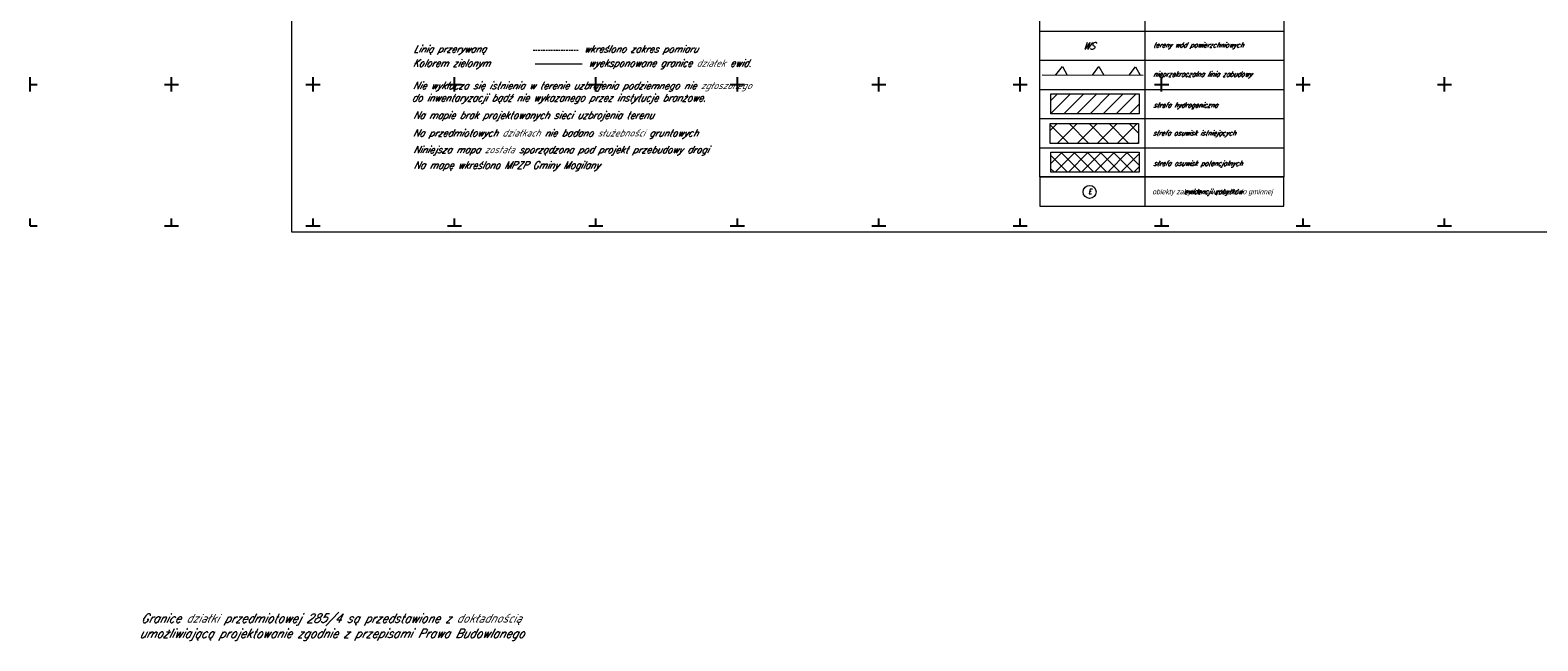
# Model space of a CAD drawing. Header units: metres. Extents: x 7435600 to 7436400, y 5537603 to 5538250.
# Tile 1 of 43: x 7435600 to 7436133, y 5537603 to 5537819. Entities that reach past the tile are written whole.
import ezdxf

# ---------------------------------------------------------------- set-up
doc = ezdxf.new("R2010")
doc.units = ezdxf.units.M
doc.header["$MEASUREMENT"] = 0
for name, pattern in [('2', [0.9, 0.6, -0.3]), ('219-500', [0]), ('3117-500', [0])]:
    doc.linetypes.add(name, pattern=pattern)
doc.layers.get('0').update_dxf_attribs({"color": 2, "linetype": 'CONTINUOUS', "lineweight": 5})
doc.layers.add('!ramka', color=2, linetype='CONTINUOUS', lineweight=0)
doc.layers.add('BUIB02_02', color=7, linetype='CONTINUOUS', lineweight=0)
for name, color, linetype in [('219-Linia granicy', 7, 'CONTINUOUS'), ('360-Fundament obrys', 7, 'CONTINUOUS'), ('996-Tekst dodatkowy mały', 7, 'CONTINUOUS'), ('Komentarz lub etykieta na mapie', 7, 'CONTINUOUS'), ('Nieprzekraczalna linia zabudowy', 7, 'CONTINUOUS'), ('Strefa osuwisk', 7, 'CONTINUOUS'), ('Strefa osuwisk potencjalnych', 7, 'CONTINUOUS'), ('Strefa zalewowa', 7, 'CONTINUOUS'), ('Wstawianie ramki sekcyjnej z opisem', 7, 'CONTINUOUS'), ('Zakres', 7, 'CONTINUOUS')]:
    doc.layers.add(name, color=color, linetype=linetype)
doc.styles.get("Standard").update_dxf_attribs({"font": 'italic_1250.shx', "width": 0.75})

# ---------------------------------------------------------------- blocks, each defined once
blk = doc.blocks.new('RAMKA500K')
at = {"color": 0}
for p, q in [((0, 247.5), (0, 250)), ((0, 250), (2.5, 250)), ((47.5, 250), (52.5, 250)), ((50, 247.5), (50, 250)), ((97.5, 250), (102.5, 250)), ((100, 247.5), (100, 250)), ((147.5, 250), (152.5, 250)), ((150, 247.5), (150, 250)), ((197.5, 250), (202.5, 250)), ((200, 247.5), (200, 250)), ((247.5, 250), (252.5, 250)), ((250, 247.5), (250, 250)), ((297.5, 250), (302.5, 250)), ((300, 247.5), (300, 250)), ((347.5, 250), (352.5, 250)), ((350, 247.5), (350, 250)), ((397.5, 250), (400, 250)), ((400, 247.5), (400, 250)), ((0, 197.5), (0, 202.5)), ((0, 200), (2.5, 200)), ((47.5, 200), (52.5, 200)), ((50, 197.5), (50, 202.5)), ((97.5, 200), (102.5, 200)), ((100, 197.5), (100, 202.5)), ((147.5, 200), (152.5, 200)), ((150, 197.5), (150, 202.5)), ((197.5, 200), (202.5, 200)), ((200, 197.5), (200, 202.5)), ((247.5, 200), (252.5, 200)), ((250, 197.5), (250, 202.5)), ((297.5, 200), (302.5, 200)), ((300, 197.5), (300, 202.5)), ((347.5, 200), (352.5, 200)), ((350, 197.5), (350, 202.5)), ((397.5, 200), (400, 200)), ((400, 197.5), (400, 202.5)), ((0, 147.5), (0, 152.5)), ((0, 150), (2.5, 150)), ((47.5, 150), (52.5, 150)), ((50, 147.5), (50, 152.5)), ((97.5, 150), (102.5, 150)), ((100, 147.5), (100, 152.5)), ((147.5, 150), (152.5, 150)), ((150, 147.5), (150, 152.5)), ((197.5, 150), (202.5, 150)), ((200, 147.5), (200, 152.5)), ((247.5, 150), (252.5, 150)), ((250, 147.5), (250, 152.5)), ((297.5, 150), (302.5, 150)), ((300, 147.5), (300, 152.5)), ((347.5, 150), (352.5, 150)), ((350, 147.5), (350, 152.5)), ((397.5, 150), (400, 150)), ((400, 147.5), (400, 152.5)), ((0, 97.5), (0, 102.5)), ((50, 97.5), (50, 102.5)), ((100, 97.5), (100, 102.5)), ((150, 97.5), (150, 102.5)), ((200, 97.5), (200, 102.5)), ((250, 97.5), (250, 102.5)), ((300, 97.5), (300, 102.5)), ((350, 97.5), (350, 102.5)), ((400, 97.5), (400, 102.5)), ((0, 100), (2.5, 100)), ((47.5, 100), (52.5, 100)), ((97.5, 100), (102.5, 100)), ((147.5, 100), (152.5, 100)), ((197.5, 100), (202.5, 100)), ((247.5, 100), (252.5, 100)), ((297.5, 100), (302.5, 100)), ((347.5, 100), (352.5, 100)), ((397.5, 100), (400, 100)), ((0, 47.5), (0, 52.5)), ((0, 50), (2.5, 50)), ((47.5, 50), (52.5, 50)), ((50, 47.5), (50, 52.5)), ((97.5, 50), (102.5, 50)), ((100, 47.5), (100, 52.5)), ((147.5, 50), (152.5, 50)), ((150, 47.5), (150, 52.5)), ((197.5, 50), (202.5, 50)), ((200, 47.5), (200, 52.5)), ((247.5, 50), (252.5, 50)), ((250, 47.5), (250, 52.5)), ((297.5, 50), (302.5, 50)), ((300, 47.5), (300, 52.5)), ((347.5, 50), (352.5, 50)), ((350, 47.5), (350, 52.5)), ((397.5, 50), (400, 50)), ((400, 47.5), (400, 52.5)), ((0, 0), (0, 2.5)), ((0, 0), (2.5, 0)), ((47.5, 0), (52.5, 0)), ((50, 0), (50, 2.5)), ((97.5, 0), (102.5, 0)), ((100, 0), (100, 2.5)), ((147.5, 0), (152.5, 0)), ((150, 0), (150, 2.5)), ((197.5, 0), (202.5, 0)), ((200, 0), (200, 2.5)), ((247.5, 0), (252.5, 0)), ((250, 0), (250, 2.5)), ((297.5, 0), (302.5, 0)), ((300, 0), (300, 2.5)), ((347.5, 0), (352.5, 0)), ((350, 0), (350, 2.5)), ((397.5, 0), (400, 0)), ((400, 0), (400, 2.5))]:
    blk.add_line(p, q, dxfattribs=at)

msp = doc.modelspace()

# ---------------------------------------------------------------- hatches: boundary and pattern name
at = {"layer": 'BUIB02_02', "linetype": 'Continuous', "lineweight": 13}
h = msp.add_hatch(dxfattribs=at)
h.set_pattern_fill('CROSSHATCH', color=253, style=0, pattern_type=2)
h.set_pattern_definition([(45, (7435932.0783, 5537743.2746), (-2.3199, 2.3199), []), (315, (7435932.0783, 5537743.2746), (2.3199, 2.3199), [])])
h.paths.add_polyline_path([(7435960.86, 5537768.94), (7435960.86, 5537775.97), (7435992.07, 5537775.97), (7435992.07, 5537768.94)])
at = {"layer": 'Strefa osuwisk', "linetype": 'Continuous', "lineweight": 13}
h = msp.add_hatch(dxfattribs=at)
h.set_pattern_fill('CROSSHATCH', color=251, style=0, pattern_type=2)
h.set_pattern_definition([(45, (7435936.8535, 5537788.254), (-3.53553, 3.53553), []), (315, (7435936.8535, 5537788.254), (3.53553, 3.53553), [])])
h.paths.add_polyline_path([(7435960.6, 5537786.14), (7435991.82, 5537786.14), (7435991.82, 5537779.11), (7435960.6, 5537779.11)])
at = {"layer": 'Strefa zalewowa', "linetype": 'Continuous', "lineweight": 13}
h = msp.add_hatch(dxfattribs=at)
h.set_pattern_fill('HATCH', color=5, style=0, pattern_type=2)
h.set_pattern_definition([(45, (7435983.4318, 5537793.6802), (-2.3199, 2.3199), [])])
h.paths.add_polyline_path([(7435960.86, 5537789.57), (7435960.86, 5537796.6), (7435992.07, 5537796.6), (7435992.07, 5537789.57)])

# ---------------------------------------------------------------- linework, layer by layer
at = {"layer": '!ramka', "color": 251, "linetype": 'Continuous', "lineweight": 13}
msp.add_3dface([(7435692.45, 5538052.76), (7436192.45, 5538052.76), (7436192.45, 5537747.76), (7435692.45, 5537747.76)], dxfattribs=at)
at = {"color": 251, "linetype": '3117-500', "lineweight": 13, "flags": 128}
for points in [[(7435962.64, 5537803.32), (7435964.92, 5537806.31), (7435966.57, 5537803.31)], [(7435975.58, 5537803.29), (7435977.85, 5537806.29), (7435979.51, 5537803.28)], [(7435988.51, 5537803.27), (7435990.79, 5537806.26), (7435992.44, 5537803.26)]]:
    msp.add_lwpolyline(points, dxfattribs=at)
at = {"layer": '219-Linia granicy', "color": 3, "linetype": '219-500', "lineweight": 13, "flags": 128}
msp.add_lwpolyline([(7435778.48, 5537807.27), (7435795.11, 5537807.27)], dxfattribs=at)
at = {"layer": '360-Fundament obrys', "color": 251, "linetype": 'Continuous', "lineweight": 13, "flags": 128}
for points in [[(7435994.17, 5537756.93), (7435994.17, 5537787.88), (7435994.17, 5537860.1), (7435994.17, 5537870.42)], [(7435956.93, 5537808.51), (7435956.93, 5537818.83), (7435956.93, 5537839.46), (7435956.93, 5537849.79)], [(7436043.22, 5537849.79), (7436043.22, 5537839.46), (7436043.22, 5537818.83), (7436043.22, 5537808.51)], [(7435956.93, 5537818.83), (7436043.22, 5537818.83)], [(7435956.93, 5537808.52), (7436043.22, 5537808.52)], [(7435956.93, 5537787.88), (7435956.93, 5537798.2), (7435956.93, 5537808.51)], [(7436043.22, 5537808.51), (7436043.22, 5537798.2), (7436043.22, 5537787.88)], [(7435956.93, 5537798.2), (7436043.22, 5537798.2)], [(7435956.93, 5537787.88), (7435994.18, 5537787.88), (7436043.22, 5537787.88)], [(7435956.93, 5537787.88), (7436043.22, 5537787.88)], [(7435956.93, 5537767.25), (7435956.93, 5537777.57), (7435956.93, 5537787.88)], [(7436043.22, 5537787.88), (7436043.22, 5537777.57), (7436043.22, 5537767.25)], [(7435956.93, 5537777.57), (7436043.22, 5537777.57)], [(7435956.93, 5537767.25), (7435994.18, 5537767.25), (7436043.22, 5537767.25)]]:
    msp.add_lwpolyline(points, dxfattribs=at)
msp.add_lwpolyline([(7436043.22, 5537756.93), (7436043.22, 5537767.25), (7435994.17, 5537767.25), (7435956.93, 5537767.25), (7435956.93, 5537756.93)], close=True, dxfattribs=at)
at = {"layer": 'BUIB02_02', "color": 122, "linetype": 'Continuous', "lineweight": 13}
msp.add_circle((7435974.54, 5537761.97), 2.29, dxfattribs=at)
at = {"layer": 'Nieprzekraczalna linia zabudowy', "color": 251, "linetype": '3117-500', "lineweight": 13, "flags": 128}
msp.add_lwpolyline([(7435957.74, 5537803.33), (7435993.42, 5537803.26)], dxfattribs=at)
msp.add_lwpolyline([(7435957.74, 5537803.33), (7435993.42, 5537803.26)], dxfattribs=at)
msp.add_lwpolyline([(7435957.74, 5537803.33), (7435993.42, 5537803.26)], dxfattribs=at)
msp.add_lwpolyline([(7435957.74, 5537803.33), (7435993.42, 5537803.26)], dxfattribs=at)
msp.add_lwpolyline([(7435957.74, 5537803.33), (7435993.42, 5537803.26)], dxfattribs=at)
msp.add_lwpolyline([(7435957.74, 5537803.33), (7435993.42, 5537803.26)], dxfattribs=at)
msp.add_lwpolyline([(7435957.74, 5537803.33), (7435993.42, 5537803.26)], dxfattribs=at)
at = {"layer": 'Strefa osuwisk', "color": 251, "linetype": 'Continuous', "lineweight": 13, "flags": 128}
msp.add_lwpolyline([(7435960.6, 5537786.14), (7435991.82, 5537786.14), (7435991.82, 5537779.11), (7435960.6, 5537779.11)], close=True, dxfattribs=at)
at = {"layer": 'Strefa osuwisk', "color": 251, "linetype": 'Continuous', "lineweight": 13}
msp.add_3dface([(7435960.6, 5537786.14), (7435991.82, 5537786.14), (7435991.82, 5537779.11), (7435960.6, 5537779.11)], dxfattribs=at)
at = {"layer": 'Strefa osuwisk potencjalnych', "color": 253, "linetype": 'Continuous', "lineweight": 13, "flags": 128}
msp.add_lwpolyline([(7435960.86, 5537775.97), (7435992.07, 5537775.97), (7435992.07, 5537768.94), (7435960.86, 5537768.94)], close=True, dxfattribs=at)
at = {"layer": 'Strefa osuwisk potencjalnych', "color": 253, "linetype": 'Continuous', "lineweight": 13}
msp.add_3dface([(7435960.86, 5537775.97), (7435992.07, 5537775.97), (7435992.07, 5537768.94), (7435960.86, 5537768.94)], dxfattribs=at)
msp.add_3dface([(7435960.86, 5537775.97), (7435992.07, 5537775.97), (7435992.07, 5537768.94), (7435960.86, 5537768.94)], dxfattribs=at)
at = {"layer": 'Strefa zalewowa', "color": 5, "linetype": 'Continuous', "lineweight": 13, "flags": 128}
msp.add_lwpolyline([(7435960.86, 5537796.6), (7435992.07, 5537796.6), (7435992.07, 5537789.57), (7435960.86, 5537789.57)], close=True, dxfattribs=at)
at = {"layer": 'Strefa zalewowa', "color": 5, "linetype": 'Continuous', "lineweight": 13}
msp.add_3dface([(7435960.86, 5537796.6), (7435992.07, 5537796.6), (7435992.07, 5537789.57), (7435960.86, 5537789.57)], dxfattribs=at)
msp.add_3dface([(7435960.86, 5537796.6), (7435992.07, 5537796.6), (7435992.07, 5537789.57), (7435960.86, 5537789.57)], dxfattribs=at)
at = {"layer": 'Zakres', "color": 5, "linetype": '2', "lineweight": 13, "flags": 128}
msp.add_lwpolyline([(7435777.79, 5537812.14), (7435793.89, 5537812.14)], dxfattribs=at)

# ---------------------------------------------------------------- block references
at = {"layer": 'Wstawianie ramki sekcyjnej z opisem', "color": 251, "linetype": 'Continuous', "lineweight": 13}
for p in [(7435600, 5537750), (7436000, 5537750)]:
    msp.add_blockref('RAMKA500K', p, dxfattribs=at)

# ---------------------------------------------------------------- texts
at = {"layer": '996-Tekst dodatkowy mały', "color": 251, "linetype": 'Continuous', "lineweight": 13, "oblique": 15, "width": 0.9}
for s, p in [('Linią przerywaną                   wkreślono zakres pomiaru', (7435735.44, 5537811.27)), ('Kolorem zielonym                   wyeksponowane granice działek ewid. ', (7435735.21, 5537806.26)), ('do inwentaryzacji bądź nie wykazanego przez instytucje branżowe.', (7435734.85, 5537793.97)), ('Nie wyklucza się istnienia w terenie uzbrojenia podziemnego nie zgłoszonego', (7435735.3, 5537798.31)), ('Na mapie brak projektowanych sieci uzbrojenia terenu', (7435735.35, 5537787.83)), ('Na przedmiotowych działkach nie badano służebności gruntowych', (7435735.3, 5537781.55)), ('Na mapę wkreślono MPZP Gminy Mogilany', (7435735.53, 5537770.15))]:
    msp.add_text(s, height=2.54, rotation=359.998, dxfattribs=at).set_placement(p)
at = {"layer": '996-Tekst dodatkowy mały', "color": 1, "linetype": 'Continuous', "lineweight": 13, "oblique": 15, "width": 0.9}
msp.add_text('Niniejsza mapa została sporządzona pod projekt przebudowy drogi', height=2.54, rotation=359.998, dxfattribs=at).set_placement((7435735.42, 5537775.64))
at = {"layer": '996-Tekst dodatkowy mały', "color": 251, "linetype": 'Continuous', "lineweight": 25, "oblique": 15, "width": 0.9}
for s, p in [('Granice działki przedmiotowej 285/4 są przedstawione z dokładnością', (7435639.15, 5537609.54)), ('umożliwiającą projektowanie zgodnie z przepisami Prawa Budowlanego', (7435638.59, 5537604.19))]:
    msp.add_text(s, height=3.136, rotation=359.998, dxfattribs=at).set_placement(p)
at = {"layer": 'BUIB02_02', "color": 251, "linetype": 'Continuous', "lineweight": 13, "insert": (7435974.05, 5537763.07), "char_height": 1.7757, "attachment_point": 1}
msp.add_mtext('\\FITALIC_1250;\\H1x;\\W0.8;E', dxfattribs=at)
at = {"layer": 'Komentarz lub etykieta na mapie', "color": 214, "linetype": 'Continuous', "lineweight": 13, "oblique": 15, "width": 0.9}
msp.add_text('WS', height=2.43, dxfattribs=at).set_placement((7435972.21, 5537812.38))
at = {"layer": 'Komentarz lub etykieta na mapie', "color": 251, "linetype": 'Continuous', "lineweight": 13, "oblique": 15, "width": 0.9}
for s, p in [('tereny wód powierzchniowych', (7435996.96, 5537813.02)), ('nieprzekraczalna linia zabudowy', (7435996.96, 5537802.72)), ('strefa hydrogeniczna', (7435997.01, 5537791.78)), ('strefa osuwisk istniejących', (7435996.86, 5537781.91)), ('strefa osuwisk potencjalnych', (7435997.01, 5537771.15)), ('ewidencji zabytków', (7436007.93, 5537761.17))]:
    msp.add_text(s, height=1.792, dxfattribs=at).set_placement(p)
at = {"layer": 'Komentarz lub etykieta na mapie', "color": 251, "linetype": 'Continuous', "lineweight": 13, "insert": (7435996.67, 5537760.58), "char_height": 1.792, "width": 46.4398, "attachment_point": 7, "line_spacing_factor": 0.8}
msp.add_mtext('\\Ftxt;\\Q15;\\H1x;\\W0.9;obiekty zabytkowe wpisane do gminnej', dxfattribs=at)

doc.saveas('drawing.dxf')
